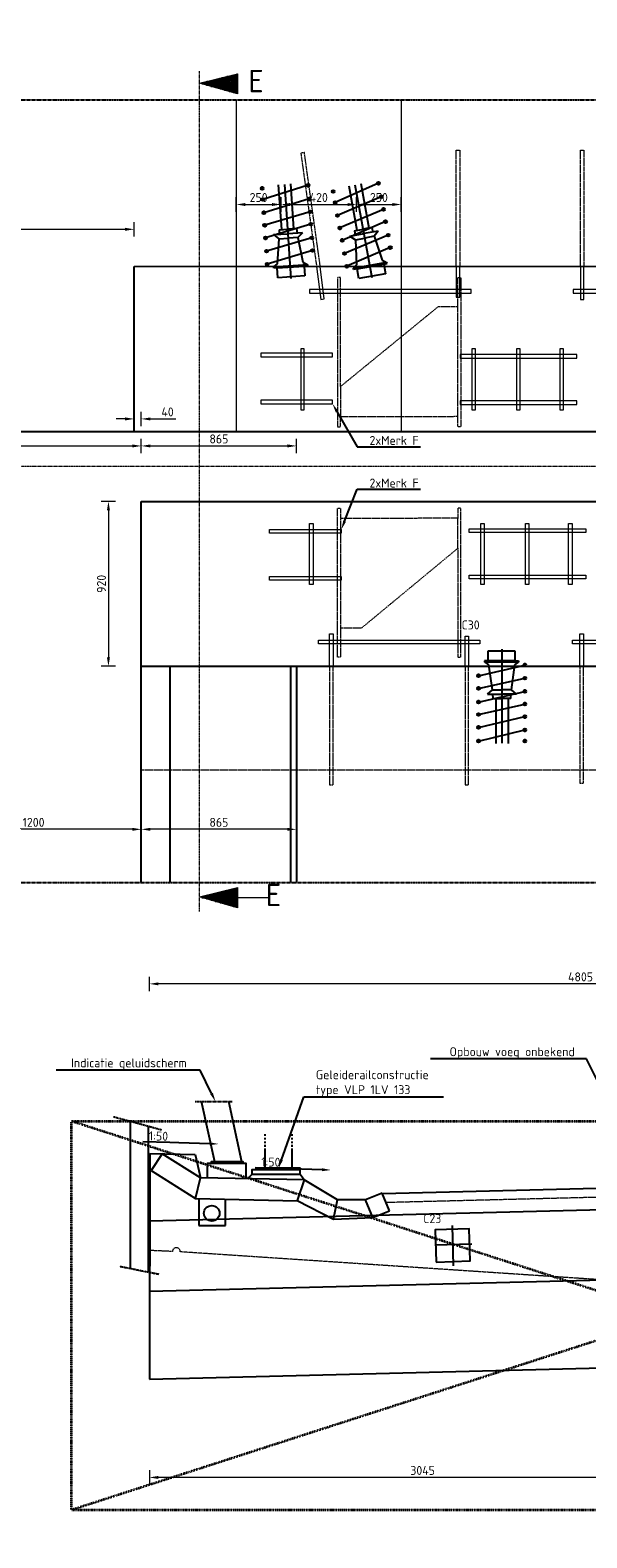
# Model space of a CAD drawing. Header units: millimetres. Extents: x -8028558 to 327273, y -63352 to 83293.
# Tile 83 of 195: x 103214 to 106316, y -12109 to -3700. Entities that reach past the tile are written whole.
import ezdxf
from ezdxf import colors
from ezdxf.entities.mleader import LeaderData, LeaderLine
from ezdxf.math import Vec2, Vec3

# ---------------------------------------------------------------- set-up
doc = ezdxf.new("R2010")
doc.units = ezdxf.units.MM
for name, pattern in [('AL-TEKENBLADGRENS', [11.5, 2.5, -1.5, 1, -1.5, 1, -1.5, 2.5]), ('NLCS-HIDDEN', [4, 2, -2]), ('XX-AFBREEK', [7, 4, -1, 1, -1]), ('ZZ-HIDDEN-SO', [4, 2, -2])]:
    doc.linetypes.add(name, pattern=pattern)
for name, color, linetype, lineweight in [('B-CO-AM-AS_KUNSTWERK_GELUIDSWERENDEVOORZIENING-GD', 10, 'Continuous', 25), ('B-CO-BC-AFBREEKLIJN-G', 7, 'XX-AFBREEK', 18), ('B-CO-BC-AFBREEKLIJN-GD', 7, 'XX-AFBREEK', 25), ('B-CO-BC-BETONVORM-AD', 252, 'Continuous', 18), ('B-CO-BC-BETONVORM-GD', 90, 'Continuous', 25), ('B-CO-BC-BETONVORM-GN', 10, 'ZZ-HIDDEN-SO', 13), ('B-CO-BC-BETONVORM_GEWAPEND-T70', 210, 'Continuous', 70), ('B-CO-BC-BETONVORM_GEWAPEND-T70-50', 210, 'Continuous', 70), ('B-CO-BC-STORTNAAD-GD', 10, 'BC-STORTNAAD', 25), ('B-CO-BC-VOORSPANNING-GD', 200, 'Continuous', 25), ('B-CO-BC-WAPENING-G', 170, 'Continuous', 18), ('B-CO-BC-WAPENING-GN', 150, 'NLCS-HIDDEN', 13), ('B-CO-BC-WAPENING_HOOFDWAPENING-G', 170, 'Continuous', 18), ('B-CO-BC-WAPENING_HOOFDWAPENING-GN', 140, 'NLCS-HIDDEN', 13), ('N-CO-BC-WAPENING_LOOPLIJN-G', 10, 'Continuous', 18), ('X-XX-AL-AFBREEKLIJN-GD', 7, 'XX-AFBREEK', 25), ('X-XX-AL-M', 7, 'Continuous', 18), ('X-XX-AL-TEKENBLADGRENS-G', 7, 'AL-TEKENBLADGRENS', 35), ('X-XX-AL-VERWIJZING-T25', 7, 'Continuous', 25)]:
    doc.layers.add(name, color=color, linetype=linetype, lineweight=lineweight)
doc.styles.add('NLCS-ISO-MM10-T25', font='NLCS-ISO.ttf', dxfattribs={"height": 25})
doc.styles.add('NLCS-ISO-MM20-T25', font='NLCS-ISO.ttf', dxfattribs={"height": 50})
doc.styles.add('NLCS-ISO-MM50-T25', font='NLCS-ISO.ttf', dxfattribs={"height": 125})
doc.linetypes.add('BC-STORTNAAD', pattern='A,15,-1,[175,NLCS.SHX,S=1,R=0,X=0,Y=0],-1', length=17)
doc.dimstyles.new('NLCS-MM20-T25-PIJL_L0_H4', dxfattribs={"dimscale": 20, "dimtxt": 2.5, "dimasz": 2.5, "dimexe": 2, "dimexo": 2, "dimgap": 0.7, "dimtad": 1, "dimdec": 0, "dimzin": 0, "dimdsep": 46, "dimtxsty": 'NLCS-ISO-MM20-T25', "dimcen": 0, "dimdle": 2, "dimclrd": 256, "dimclre": 256, "dimclrt": 256, "dimadec": 4, "dimazin": 0, "dimtfac": 1, "dimtdec": 3, "dimtofl": 0, "dimtmove": 0, "dimatfit": 3, "dimfxl": 2, "dimfxlon": 1, "dimtfillclr": 256, "dimtolj": 1, "dimtzin": 0, "dimlwd": -1, "dimlwe": -1, "dimarcsym": 0})

# ---------------------------------------------------------------- blocks, each defined once
blk = doc.blocks.new('*D803')
at = {"layer": 'X-XX-AL-M', "transparency": 16777216}
for p, q in [((101768.3, -4770.6), (101768.3, -4850.6)), ((103793.1, -4850.6), (103793.1, -4770.6)), ((101818.3, -4810.6), (103743.1, -4810.6))]:
    blk.add_line(p, q, dxfattribs=at)
for points in [[(101818.3, -4802.2), (101818.3, -4818.9), (101768.3, -4810.6)], [(103743.1, -4802.2), (103743.1, -4818.9), (103793.1, -4810.6)]]:
    blk.add_solid(points, dxfattribs=at)
at = {"layer": 'X-XX-AL-M', "transparency": 16777216, "insert": (102780.7, -4771.6), "char_height": 50, "attachment_point": 5, "style": 'NLCS-ISO-MM20-T25'}
blk.add_mtext('\\A1;2025', dxfattribs=at)
blk = doc.blocks.new('*D804')
at = {"layer": 'X-XX-AL-M', "transparency": 16777216}
for p, q in [((101768.3, -5980.9), (101768.3, -6058.8)), ((101818.3, -6018.8), (103783.1, -6018.8)), ((103833.1, -6058.8), (103833.1, -5978.8))]:
    blk.add_line(p, q, dxfattribs=at)
for points in [[(101818.3, -6010.5), (101818.3, -6027.2), (101768.3, -6018.8)], [(103783.1, -6010.5), (103783.1, -6027.2), (103833.1, -6018.8)]]:
    blk.add_solid(points, dxfattribs=at)
at = {"layer": 'X-XX-AL-M', "transparency": 16777216, "insert": (102800.7, -5979.8), "char_height": 50, "attachment_point": 5, "style": 'NLCS-ISO-MM20-T25'}
blk.add_mtext('\\A1;2065', dxfattribs=at)
blk = doc.blocks.new('*D805')
at = {"layer": 'X-XX-AL-M', "transparency": 16777216}
for p, q in [((103743.1, -5868.2), (103693.1, -5868.2)), ((103793.1, -5900.9), (103793.1, -5828.2)), ((103833.1, -5908.2), (103833.1, -5828.2)), ((103883.1, -5868.2), (104026.1, -5868.2))]:
    blk.add_line(p, q, dxfattribs=at)
for points in [[(103743.1, -5859.9), (103743.1, -5876.5), (103793.1, -5868.2)], [(103883.1, -5859.9), (103883.1, -5876.5), (103833.1, -5868.2)]]:
    blk.add_solid(points, dxfattribs=at)
at = {"layer": 'X-XX-AL-M', "transparency": 16777216, "insert": (103979.6, -5829.2), "char_height": 50, "attachment_point": 5, "style": 'NLCS-ISO-MM20-T25'}
blk.add_mtext('\\A1;40', dxfattribs=at)
blk = doc.blocks.new('*D806')
at = {"layer": 'X-XX-AL-M', "transparency": 16777216}
for p, q in [((103833.1, -6058.8), (103833.1, -5978.8)), ((103883.1, -6018.8), (104647.9, -6018.8)), ((104697.9, -6058.8), (104697.9, -5978.8))]:
    blk.add_line(p, q, dxfattribs=at)
for points in [[(103883.1, -6010.5), (103883.1, -6027.2), (103833.1, -6018.8)], [(104647.9, -6010.5), (104647.9, -6027.2), (104697.9, -6018.8)]]:
    blk.add_solid(points, dxfattribs=at)
at = {"layer": 'X-XX-AL-M', "transparency": 16777216, "insert": (104265.5, -5979.8), "char_height": 50, "attachment_point": 5, "style": 'NLCS-ISO-MM20-T25'}
blk.add_mtext('\\A1;865', dxfattribs=at)
blk = doc.blocks.new('*D807')
at = {"layer": 'X-XX-AL-M', "transparency": 16777216}
for p, q in [((103833.1, -8197.2), (103833.1, -8117.2)), ((104697.9, -8197.2), (104697.9, -8117.2)), ((104647.9, -8157.2), (103883.1, -8157.2))]:
    blk.add_line(p, q, dxfattribs=at)
for points in [[(103883.1, -8148.9), (103883.1, -8165.5), (103833.1, -8157.2)], [(104647.9, -8148.9), (104647.9, -8165.5), (104697.9, -8157.2)]]:
    blk.add_solid(points, dxfattribs=at)
at = {"layer": 'X-XX-AL-M', "transparency": 16777216, "insert": (104265.5, -8118.2), "char_height": 50, "attachment_point": 5, "style": 'NLCS-ISO-MM20-T25'}
blk.add_mtext('\\A1;865', dxfattribs=at)
blk = doc.blocks.new('*D808')
at = {"layer": 'X-XX-AL-M', "transparency": 16777216}
for p, q in [((102633, -8197.2), (102633, -8117.2)), ((103833.1, -8197.2), (103833.1, -8117.2)), ((103783.1, -8157.2), (102683, -8157.2))]:
    blk.add_line(p, q, dxfattribs=at)
for points in [[(102683, -8148.9), (102683, -8165.5), (102633, -8157.2)], [(103783.1, -8148.9), (103783.1, -8165.5), (103833.1, -8157.2)]]:
    blk.add_solid(points, dxfattribs=at)
at = {"layer": 'X-XX-AL-M', "transparency": 16777216, "insert": (103233, -8118.2), "char_height": 50, "attachment_point": 5, "style": 'NLCS-ISO-MM20-T25'}
blk.add_mtext('\\A1;1200', dxfattribs=at)
blk = doc.blocks.new('*D811')
at = {"layer": 'X-XX-AL-M', "transparency": 16777216}
for p, q in [((103690.1, -6328.2), (103610.1, -6328.2)), ((103650.1, -6378.2), (103650.1, -7197.8)), ((103690.1, -7247.8), (103610.1, -7247.8))]:
    blk.add_line(p, q, dxfattribs=at)
for points in [[(103641.7, -6378.2), (103658.4, -6378.2), (103650.1, -6328.2)], [(103641.7, -7197.8), (103658.4, -7197.8), (103650.1, -7247.8)]]:
    blk.add_solid(points, dxfattribs=at)
at = {"layer": 'X-XX-AL-M', "transparency": 16777216, "insert": (103611.1, -6788), "char_height": 50, "attachment_point": 5, "rotation": 90, "style": 'NLCS-ISO-MM20-T25'}
blk.add_mtext('\\A1;920', dxfattribs=at)
blk = doc.blocks.new('*D812')
at = {"layer": 'X-XX-AL-M', "transparency": 16777216}
for p, q in [((104362.2, -4712.3), (104362.2, -4632.3)), ((104412.2, -4672.3), (104561.9, -4672.3)), ((104611.9, -4712.3), (104611.9, -4632.3))]:
    blk.add_line(p, q, dxfattribs=at)
for points in [[(104412.2, -4664), (104412.2, -4680.7), (104362.2, -4672.3)], [(104561.9, -4664), (104561.9, -4680.7), (104611.9, -4672.3)]]:
    blk.add_solid(points, dxfattribs=at)
at = {"layer": 'X-XX-AL-M', "transparency": 16777216, "insert": (104487, -4633.3), "char_height": 50, "attachment_point": 5, "style": 'NLCS-ISO-MM20-T25'}
blk.add_mtext('\\A1;250', dxfattribs=at)
blk = doc.blocks.new('*D813')
at = {"layer": 'X-XX-AL-M', "transparency": 16777216}
for p, q in [((104611.9, -4712.3), (104611.9, -4632.3)), ((104661.9, -4672.3), (104982.3, -4672.3)), ((105032.3, -4712.3), (105032.3, -4632.3))]:
    blk.add_line(p, q, dxfattribs=at)
for points in [[(104661.9, -4664), (104661.9, -4680.7), (104611.9, -4672.3)], [(104982.3, -4664), (104982.3, -4680.7), (105032.3, -4672.3)]]:
    blk.add_solid(points, dxfattribs=at)
at = {"layer": 'X-XX-AL-M', "transparency": 16777216, "insert": (104822.1, -4633.3), "char_height": 50, "attachment_point": 5, "style": 'NLCS-ISO-MM20-T25'}
blk.add_mtext('\\A1;420', dxfattribs=at)
blk = doc.blocks.new('*D814')
at = {"layer": 'X-XX-AL-M', "transparency": 16777216}
for p, q in [((105032.3, -4712.3), (105032.3, -4632.3)), ((105082.3, -4672.3), (105232.1, -4672.3)), ((105282.1, -4712.3), (105282.1, -4632.3))]:
    blk.add_line(p, q, dxfattribs=at)
for points in [[(105082.3, -4664), (105082.3, -4680.7), (105032.3, -4672.3)], [(105232.1, -4664), (105232.1, -4680.7), (105282.1, -4672.3)]]:
    blk.add_solid(points, dxfattribs=at)
at = {"layer": 'X-XX-AL-M', "transparency": 16777216, "insert": (105157.2, -4633.3), "char_height": 50, "attachment_point": 5, "style": 'NLCS-ISO-MM20-T25'}
blk.add_mtext('\\A1;250', dxfattribs=at)
blk = doc.blocks.new('*D825')
at = {"layer": 'X-XX-AL-M', "transparency": 16777216}
for p, q in [((103878.4, -9059.1), (103878.4, -8979.1)), ((108683.1, -9059.1), (108683.1, -8979.1)), ((108633.1, -9019.1), (103928.4, -9019.1))]:
    blk.add_line(p, q, dxfattribs=at)
for points in [[(103928.4, -9010.7), (103928.4, -9027.4), (103878.4, -9019.1)], [(108633.1, -9010.7), (108633.1, -9027.4), (108683.1, -9019.1)]]:
    blk.add_solid(points, dxfattribs=at)
at = {"layer": 'X-XX-AL-M', "transparency": 16777216, "insert": (106280.8, -8980.1), "char_height": 50, "attachment_point": 5, "style": 'NLCS-ISO-MM20-T25'}
blk.add_mtext('\\A1;4805', dxfattribs=at)
blk = doc.blocks.new('*D1612')
at = {"layer": 'X-XX-AL-M', "transparency": 16777216}
for p, q in [((103878.4, -11732), (103878.4, -11812)), ((106873.4, -11772), (103928.4, -11772)), ((106923.4, -11732), (106923.4, -11812))]:
    blk.add_line(p, q, dxfattribs=at)
for points in [[(103928.4, -11763.6), (103928.4, -11780.3), (103878.4, -11772)], [(106873.4, -11763.6), (106873.4, -11780.3), (106923.4, -11772)]]:
    blk.add_solid(points, dxfattribs=at)
at = {"layer": 'X-XX-AL-M', "transparency": 16777216, "insert": (105400.9, -11733), "char_height": 50, "attachment_point": 5, "style": 'NLCS-ISO-MM20-T25'}
blk.add_mtext('\\A1;3045', dxfattribs=at)
blk = doc.blocks.new('Ankering kasten')
at = {"layer": 'B-CO-BC-WAPENING-GN'}
for points in [[(106279.8, -5018.4), (106279.8, -4369.3), (106299.8, -4369.3), (106299.8, -5018.4)], [(107029.8, -5018.4), (107029.8, -4369.3), (107049.8, -4369.3), (107049.8, -5018.4)]]:
    blk.add_lwpolyline(points, dxfattribs=at)
at = {"layer": 'B-CO-BC-WAPENING_HOOFDWAPENING-G'}
for points in [[(106279.8, -5018.4), (106279.8, -5201.5), (106299.8, -5201.5), (106299.8, -5018.4)], [(107029.8, -5018.4), (107029.8, -5189.3), (107049.8, -5189.3), (107049.8, -5018.4)]]:
    blk.add_lwpolyline(points, dxfattribs=at)
blk.add_lwpolyline([(106239.1, -5167.2), (107086.7, -5167.2), (107086.7, -5147.2), (106239.1, -5147.2)], close=True, dxfattribs=at)

msp = doc.modelspace()

# ---------------------------------------------------------------- hatches: boundary and pattern name
at = {"layer": 'N-CO-BC-WAPENING_LOOPLIJN-G', "ltscale": 500, "true_color": 0x636466}
h = msp.add_hatch(dxfattribs=at)
h.set_pattern_fill('ANGLE', color=251)
h.set_pattern_definition([(0, (-1564191.539, -169145.637), (0, 6.985), [5.08, -1.905]), (90, (-1564191.539, -169145.637), (-6.985, 4e-16), [5.08, -1.905])])
h.paths.add_polyline_path([(104370.1, -3942.4), (104158.7, -3995.3), (104158.7, -3995.6), (104370.1, -4055)])
h = msp.add_hatch(dxfattribs=at)
h.set_pattern_fill('ANGLE', color=251)
h.set_pattern_definition([(0, (-1564192.123, -173684.834), (0, 6.985), [5.08, -1.905]), (90, (-1564192.123, -173684.834), (-6.985, 4e-16), [5.08, -1.905])])
h.paths.add_polyline_path([(104369.5, -8594.2), (104369.5, -8481.6), (104158.1, -8534.5), (104158.1, -8534.8)])

# ---------------------------------------------------------------- linework, layer by layer
at = {"layer": 'B-CO-AM-AS_KUNSTWERK_GELUIDSWERENDEVOORZIENING-GD', "flags": 128}
for points in [[(104242.1, -10011.1), (104169, -9675.7)], [(104393.3, -10011.1), (104320.1, -9675.7)], [(104418.2, -10106.2), (104418.2, -10021.1), (104200, -10021.1), (104200, -10101.9)], [(104401.8, -10021.1), (104401.8, -10011.1), (104221.8, -10011.1), (104221.8, -10021.1)]]:
    msp.add_lwpolyline(points, dxfattribs=at)
at = {"layer": 'B-CO-BC-AFBREEKLIJN-G', "flags": 128}
for points in [[(104157.5, -8614.6), (104157.5, -8454.6), (104158.1, -3927.8)], [(125891, -6134.2), (100463.2, -6134.2)]]:
    msp.add_lwpolyline(points, dxfattribs=at)
at = {"layer": 'B-CO-BC-AFBREEKLIJN-GD', "flags": 128}
for points in [[(104133.1, -9675.7), (104340.9, -9675.7)], [(103946.3, -9834.7), (103677.7, -9761.5)], [(103931.6, -10639.9), (103711.9, -10595.9)]]:
    msp.add_lwpolyline(points, dxfattribs=at)
at = {"layer": 'B-CO-BC-BETONVORM-GD', "flags": 128}
for points in [[(103793.1, -5018.4), (123570, -5014.7)], [(103793.1, -5940.9), (103793.1, -5018.4)], [(124767.9, -5940.9), (101768.3, -5940.9)], [(103833.1, -6328.2), (120981.8, -6328.2)], [(103833.1, -8454.6), (103833.1, -6328.2)], [(103833.1, -7247.8), (120981.8, -7247.8)], [(103992.7, -7250.8), (103992.7, -8454.6)], [(104664.6, -7250.8), (104664.6, -8454.6)], [(104697.9, -7250.8), (104697.9, -8454.6)], [(123903.4, -9722.6), (105177.4, -10190.7)], [(124768.4, -9821), (103878.4, -10343.2)], [(104523.3, -9867.6), (104523.3, -9857.6)], [(104523.3, -9887.6), (104523.3, -9877.6)], [(104523.3, -9907.6), (104523.3, -9897.6)], [(104523.3, -9927.6), (104523.3, -9917.6)], [(104673.3, -9867.6), (104673.3, -9857.6)], [(104673.3, -9887.6), (104673.3, -9877.6)], [(104673.3, -9907.6), (104673.3, -9897.6)], [(104673.3, -9927.6), (104673.3, -9917.6)], [(103880.3, -9966.1), (103878.4, -11223.2)], [(104523.3, -10047.1), (104523.3, -9937.6)], [(104673.3, -10047.1), (104673.3, -9937.6)], [(104448.3, -10082.1), (104424.1, -10106.4)], [(104718.3, -10082.1), (104718.3, -10057.1), (104448.3, -10057.1), (104448.3, -10082.1)], [(104718.3, -10082.1), (104448.3, -10082.1)], [(104718.3, -10057.1), (104718.3, -10047.1), (104478.3, -10047.1), (104478.3, -10057.1)], [(104740.5, -10112.7), (104718.2, -10081.9)], [(103878.4, -11223.2), (106923.4, -11147.1)]]:
    msp.add_lwpolyline(points, dxfattribs=at)
at = {"layer": 'B-CO-BC-BETONVORM-GD', "ltscale": 500, "flags": 128}
for points in [[(103770.9, -9786.9), (103770.9, -10607.3)], [(103870.9, -9814.1), (103870.9, -10627.7)], [(103880.3, -9966.1), (104133, -9971.1)], [(103949.6, -9967.4), (103887.3, -10060.9)], [(104163, -10101.1), (103949.6, -9967.4)], [(104133, -9971.1), (104163, -10101.1)], [(103887.3, -10060.9), (104135.4, -10216.8)], [(104135.4, -10216.8), (104163, -10101.1)], [(104740.5, -10112.7), (104163, -10101.1)], [(104740.5, -10112.7), (104702.3, -10228.1)], [(104927, -10223.1), (104740.5, -10112.7)], [(104135.4, -10216.8), (104703, -10228.5)], [(104153.1, -10217.1), (104153.1, -10367.1)], [(104303.1, -10367.1), (104303.1, -10220.2)], [(104702.3, -10228.1), (104903.7, -10331.7)], [(104903.7, -10331.7), (104927, -10223.1)], [(105082.6, -10223.1), (104927, -10223.1)], [(105175.3, -10185.6), (105082.6, -10223.1)], [(105122.8, -10322.2), (105082.6, -10223.1)], [(105215.5, -10284.6), (105175.3, -10185.6)], [(104903.7, -10331.7), (105122.8, -10322.2)], [(105122.8, -10322.2), (105215.5, -10284.6)], [(104153.1, -10367.1), (104303.1, -10367.1)]]:
    msp.add_lwpolyline(points, dxfattribs=at)
at = {"layer": 'B-CO-BC-BETONVORM-GD', "ltscale": 500}
msp.add_circle((104225.9, -10298.8), 43.4, dxfattribs=at)
at = {"layer": 'B-CO-BC-BETONVORM-GN'}
for p, q in [((104006.4, -10511.6), (103878.4, -10506)), ((106823.4, -10698.4), (104050.4, -10513.6))]:
    msp.add_line(p, q, dxfattribs=at)
at = {"layer": 'B-CO-BC-BETONVORM-GN', "flags": 128}
for points in [[(103828.1, -7826.2), (106865, -7826.2)], [(123913.1, -9771.1), (105197, -10239)]]:
    msp.add_lwpolyline(points, dxfattribs=at)
at = {"layer": 'B-CO-BC-BETONVORM-GN'}
msp.add_arc((104028.4, -10512.6), 22, 357.47717, 177.47717, dxfattribs=at)
at = {"layer": 'B-CO-BC-STORTNAAD-GD', "flags": 128}
msp.add_lwpolyline([(124768.4, -10212.9), (103878.4, -10735.2)], dxfattribs=at)
at = {"layer": 'B-CO-BC-VOORSPANNING-GD', "ltscale": 500, "flags": 128}
for points in [[(104498.9, -4582.9), (104514.8, -4581.8)], [(104506.9, -4582.3), (104498.9, -4582.9)], [(104506.3, -4574.3), (104507.4, -4590.3)], [(104755.6, -4565.7), (104771.6, -4564.6)], [(104763.6, -4565.1), (104755.6, -4565.7)], [(104763.1, -4557.2), (104764.1, -4573.1)], [(104894.7, -4601.3), (104910.4, -4598.4)], [(104902.6, -4599.8), (104894.7, -4601.3)], [(104901.1, -4592), (104904, -4607.7)], [(105147.9, -4555.3), (105163.6, -4552.4)], [(105155.7, -4553.8), (105147.9, -4555.3)], [(105154.3, -4546), (105157.2, -4561.7)], [(105167.9, -4621), (105170.8, -4636.8)], [(104503.1, -4645.1), (104519, -4644)], [(104511, -4644.6), (104503.1, -4645.1)], [(104510.5, -4636.6), (104511.6, -4652.5)], [(104760.7, -4641.8), (104776.7, -4640.7)], [(104768.7, -4641.3), (104760.7, -4641.8)], [(104768.2, -4633.3), (104769.2, -4649.2)], [(104773, -4704.9), (104774, -4720.9)], [(104905.8, -4662.6), (104921.6, -4659.8)], [(104913.7, -4661.2), (104905.8, -4662.6)], [(104912.3, -4653.3), (104915.1, -4669.1)], [(105161.5, -4630.3), (105177.2, -4627.5)], [(105169.4, -4628.9), (105161.5, -4630.3)], [(105174.3, -4701), (105190.1, -4698.1)], [(105182.2, -4699.5), (105174.3, -4701)], [(105180.8, -4691.7), (105183.6, -4707.4)], [(104508, -4718.9), (104524, -4717.9)], [(104516, -4718.4), (104508, -4718.9)], [(104512.7, -4788.9), (104528.6, -4787.8)], [(104520.7, -4788.4), (104512.7, -4788.9)], [(104515.4, -4710.4), (104516.5, -4726.4)], [(104520.1, -4780.4), (104521.2, -4796.4)], [(104765.5, -4713.4), (104781.5, -4712.4)], [(104773.5, -4712.9), (104765.5, -4713.4)], [(104770.2, -4782.8), (104786.1, -4781.8)], [(104778.1, -4782.3), (104770.2, -4782.8)], [(104777.6, -4774.3), (104778.7, -4790.3)], [(104919.1, -4735.5), (104934.8, -4732.6)], [(104926.9, -4734), (104919.1, -4735.5)], [(104925.5, -4726.2), (104928.4, -4741.9)], [(105186.8, -4769.4), (105202.5, -4766.6)], [(105194.6, -4768), (105186.8, -4769.4)], [(105193.2, -4760.1), (105196.1, -4775.9)], [(104517.4, -4859.4), (104533.4, -4858.4)], [(104525.4, -4858.9), (104517.4, -4859.4)], [(104524.8, -4850.9), (104525.9, -4866.9)], [(104775.3, -4858.9), (104791.2, -4857.8)], [(104783.2, -4858.4), (104775.3, -4858.9)], [(104782.7, -4850.4), (104783.8, -4866.3)], [(104931.6, -4804.4), (104947.3, -4801.6)], [(104939.5, -4803), (104931.6, -4804.4)], [(104938, -4795.1), (104940.9, -4810.9)], [(104944.2, -4874), (104960, -4871.1)], [(104952.1, -4872.5), (104944.2, -4874)], [(104950.7, -4864.7), (104953.5, -4880.4)], [(105200.4, -4844.4), (105216.1, -4841.6)], [(105208.3, -4843), (105200.4, -4844.4)], [(105206.8, -4835.1), (105209.7, -4850.9)], [(104522.3, -4933.3), (104538.3, -4932.2)], [(104530.3, -4932.7), (104522.3, -4933.3)], [(104529.8, -4924.8), (104530.9, -4940.7)], [(104780, -4929.4), (104795.9, -4928.3)], [(104788, -4928.9), (104780, -4929.4)], [(104787.4, -4920.9), (104788.5, -4936.9)], [(104957.5, -4946.8), (104973.2, -4943.9)], [(104965.3, -4945.4), (104957.5, -4946.8)], [(104963.9, -4937.5), (104966.8, -4953.2)], [(105213, -4914), (105228.8, -4911.1)], [(105220.9, -4912.5), (105213, -4914)], [(105219.5, -4904.7), (105222.3, -4920.4)], [(104527.2, -5006), (104543.2, -5004.9)], [(104535.2, -5005.5), (104527.2, -5006)], [(104534.7, -4997.5), (104535.7, -5013.5)], [(104571.2, -5027.4), (104570.7, -5019.5)], [(104591.2, -5026.1), (104571.2, -5027.4)], [(104591.2, -5026.1), (104740.8, -5016.1)], [(104594.9, -5081), (104591.2, -5026.1)], [(104740.8, -5016.1), (104760.8, -5014.7)], [(104740.8, -5016.1), (104744.5, -5071)], [(104760.8, -5014.7), (104760.3, -5006.8)], [(104970.5, -5018.5), (104986.2, -5015.7)], [(104978.4, -5017.1), (104970.5, -5018.5)], [(104976.9, -5009.2), (104979.8, -5025)], [(105016.6, -5034.9), (105015.2, -5027)], [(105036.3, -5031.3), (105016.6, -5034.9)], [(105036.3, -5031.3), (105183.9, -5004.5)], [(105046.1, -5085.4), (105036.3, -5031.3)], [(105183.9, -5004.5), (105203.6, -5000.9)], [(105183.9, -5004.5), (105193.7, -5058.6)], [(105203.6, -5000.9), (105202.1, -4993)], [(104744.5, -5071), (104594.9, -5081)], [(105193.7, -5058.6), (105046.1, -5085.4)], [(105765.3, -7216.7), (105745.3, -7216.7)], [(105745.3, -7216.7), (105745.3, -7224.7)], [(105765.3, -7216.7), (105765.3, -7161.7)], [(105765.3, -7161.7), (105915.3, -7161.7)], [(105915.3, -7216.7), (105765.3, -7216.7)], [(105915.3, -7161.7), (105915.3, -7216.7)], [(105915.3, -7216.7), (105935.3, -7216.7)], [(105935.3, -7216.7), (105935.3, -7224.7)], [(105720.5, -7300.6), (105704.5, -7300.6)], [(105712.5, -7308.6), (105712.5, -7292.6)], [(105712.5, -7300.6), (105720.5, -7300.6)], [(105977.8, -7241), (105961.8, -7241)], [(105977.8, -7313.9), (105961.8, -7313.9)], [(105969.8, -7249), (105969.8, -7233)], [(105969.8, -7241), (105977.8, -7241)], [(105969.8, -7321.9), (105969.8, -7305.9)], [(105969.8, -7313.9), (105977.8, -7313.9)], [(105720.5, -7371.3), (105704.5, -7371.3)], [(105712.5, -7379.3), (105712.5, -7363.3)], [(105712.5, -7371.3), (105720.5, -7371.3)], [(105977.8, -7387.9), (105961.8, -7387.9)], [(105969.8, -7395.9), (105969.8, -7379.9)], [(105969.8, -7387.9), (105977.8, -7387.9)], [(105720.5, -7447.5), (105704.5, -7447.5)], [(105712.5, -7455.5), (105712.5, -7439.5)], [(105712.5, -7447.5), (105720.5, -7447.5)], [(105977.8, -7458.6), (105961.8, -7458.6)], [(105969.8, -7466.6), (105969.8, -7450.6)], [(105969.8, -7458.6), (105977.8, -7458.6)], [(105720.5, -7517), (105704.5, -7517)], [(105712.5, -7525), (105712.5, -7509)], [(105712.5, -7517), (105720.5, -7517)], [(105977.8, -7528.7), (105961.8, -7528.7)], [(105969.8, -7536.7), (105969.8, -7520.7)], [(105969.8, -7528.7), (105977.8, -7528.7)], [(105720.5, -7588.8), (105704.5, -7588.8)], [(105712.5, -7596.8), (105712.5, -7580.8)], [(105712.5, -7588.8), (105720.5, -7588.8)], [(105977.8, -7602.7), (105961.8, -7602.7)], [(105969.8, -7610.7), (105969.8, -7594.7)], [(105969.8, -7602.7), (105977.8, -7602.7)], [(105720.5, -7665.1), (105704.5, -7665.1)], [(105712.5, -7673.1), (105712.5, -7657.1)], [(105712.5, -7665.1), (105720.5, -7665.1)], [(105977.8, -7665.1), (105961.8, -7665.1)], [(105969.8, -7673.1), (105969.8, -7657.1)], [(105969.8, -7665.1), (105977.8, -7665.1)]]:
    msp.add_lwpolyline(points, dxfattribs=at)
at = {"layer": 'B-CO-BC-VOORSPANNING-GD', "ltscale": 5, "flags": 128}
for points in [[(104763.6, -4565.1), (104511, -4644.6)], [(104615.5, -4812.6), (104598, -4562.1)], [(104667.9, -5085.4), (104632.8, -4561.5)], [(104683.5, -4808), (104667.4, -4557.5)], [(105155.7, -4553.8), (104913.7, -4661.2)], [(105036.4, -4816.4), (104990.8, -4569.5)], [(105119.2, -5081.6), (105025.4, -4564.9)], [(105103.5, -4804.2), (105059.3, -4557)], [(104768.7, -4641.3), (104516, -4718.4)], [(105169.4, -4628.9), (104926.9, -4734)], [(105182.2, -4699.5), (104939.5, -4803)], [(104773.5, -4712.9), (104520.7, -4788.4)], [(104778.1, -4782.3), (104525.4, -4858.9)], [(105194.6, -4768), (104952.1, -4872.5)], [(104783.2, -4858.4), (104530.3, -4932.7)], [(104570.8, -4840.4), (104600.4, -4863.4)], [(104600.4, -4863.4), (104590.2, -5003.8)], [(104600.8, -4813.4), (104601.1, -4838.7)], [(104698.2, -4806.9), (104701.2, -4832)], [(104731.5, -4829.6), (104705.3, -4856.4)], [(104705.3, -4856.4), (104734, -4994.2)], [(105208.3, -4843), (104965.3, -4945.4)], [(104995.1, -4849.1), (105027.1, -4868.6)], [(105021.9, -4818.9), (105025.1, -4844)], [(105027.1, -4868.6), (105032.9, -5009.3)], [(105117.9, -4801.4), (105123.8, -4826)], [(105153.6, -4820.3), (105130.6, -4849.8)], [(105130.6, -4849.8), (105174.6, -4983.5)], [(104788, -4928.9), (104535.2, -5005.5)], [(105220.9, -4912.5), (104978.4, -5017.1)], [(104590.2, -5003.8), (104570.7, -5019.5)], [(104570.7, -5019.5), (104760.3, -5006.8)], [(104734, -4994.2), (104755.4, -5007.1)], [(105015.2, -5027), (105202.1, -4993)], [(105032.9, -5009.3), (105015.2, -5027)], [(105174.6, -4983.5), (105197.4, -4993.9)], [(105935.3, -7224.7), (105745.3, -7224.7)], [(105770.7, -7239), (105750.2, -7224.7)], [(105842.8, -7152.4), (105842.8, -7677.5)], [(105914.8, -7239), (105935.3, -7224.7)], [(105712.5, -7300.6), (105969.8, -7241)], [(105712.5, -7371.3), (105969.8, -7313.9)], [(105790.2, -7378.4), (105770.7, -7239)], [(105895.3, -7378.4), (105914.8, -7239)], [(105712.5, -7447.5), (105969.8, -7387.9)], [(105762.2, -7403.4), (105790.2, -7378.4)], [(105923.3, -7403.4), (105895.3, -7378.4)], [(105712.5, -7517), (105969.8, -7458.6)], [(105793.9, -7428.3), (105792.6, -7403)], [(105808.7, -7428.1), (105808, -7679.2)], [(105876.9, -7428.1), (105877.6, -7679.2)], [(105891.6, -7428.3), (105892.9, -7403)], [(105712.5, -7588.8), (105969.8, -7528.7)], [(105712.5, -7665.1), (105969.8, -7602.7)]]:
    msp.add_lwpolyline(points, dxfattribs=at)
at = {"layer": 'B-CO-BC-VOORSPANNING-GD', "flags": 128}
for points in [[(104570.8, -4840.4), (104651.1, -4835)], [(104600.4, -4863.4), (104652.8, -4859.9)], [(104600.8, -4813.4), (104649.5, -4810.1)], [(104698.2, -4806.9), (104649.5, -4810.1)], [(104731.5, -4829.6), (104651.1, -4835)], [(104705.3, -4856.4), (104652.8, -4859.9)], [(104995.1, -4849.1), (105074.4, -4834.7)], [(105021.9, -4818.9), (105069.9, -4810.1)], [(105027.1, -4868.6), (105078.8, -4859.2)], [(105117.9, -4801.4), (105069.9, -4810.1)], [(105153.6, -4820.3), (105074.4, -4834.7)], [(105130.6, -4849.8), (105078.8, -4859.2)], [(105790.2, -7378.4), (105842.8, -7378.4)], [(105895.3, -7378.4), (105842.8, -7378.4)], [(105762.2, -7403.4), (105842.8, -7403.4)], [(105793.9, -7428.3), (105842.8, -7428.3)], [(105923.3, -7403.4), (105842.8, -7403.4)], [(105891.6, -7428.3), (105842.8, -7428.3)], [(105565.4, -10367.6), (105571.4, -10591.9)], [(105469.3, -10475), (105675.2, -10469.4)]]:
    msp.add_lwpolyline(points, dxfattribs=at)
at = {"layer": 'B-CO-BC-VOORSPANNING-GD'}
msp.add_lwpolyline([(105476, -10570.4), (105665.9, -10564.2), (105660.9, -10384.5), (105471, -10390.7)], close=True, dxfattribs=at)
at = {"layer": 'B-CO-BC-VOORSPANNING-GD', "ltscale": 500}
for centre in [(104506.9, -4582.3), (104763.6, -4565.1), (104902.6, -4599.8), (105155.7, -4553.8), (105169.4, -4628.9), (104511, -4644.6), (104768.7, -4641.3), (104773.5, -4712.9), (104913.7, -4661.2), (105182.2, -4699.5), (104516, -4718.4), (104520.7, -4788.4), (104778.1, -4782.3), (104926.9, -4734), (105194.6, -4768), (104525.4, -4858.9), (104783.2, -4858.4), (104939.5, -4803), (104952.1, -4872.5), (105208.3, -4843), (104530.3, -4932.7), (104788, -4928.9), (104965.3, -4945.4), (105220.9, -4912.5), (104535.2, -5005.5), (104978.4, -5017.1), (105712.5, -7300.6), (105969.8, -7241), (105969.8, -7313.9), (105712.5, -7371.3), (105969.8, -7387.9), (105712.5, -7447.5), (105969.8, -7458.6), (105712.5, -7517), (105969.8, -7528.7), (105712.5, -7588.8), (105969.8, -7602.7), (105712.5, -7665.1), (105969.8, -7665.1)]:
    msp.add_circle(centre, 8, dxfattribs=at)
at = {"layer": 'B-CO-BC-WAPENING-G', "flags": 128}
msp.add_lwpolyline([(104369.5, -8537.9), (104537.9, -8537.9)], dxfattribs=at)
at = {"layer": 'B-CO-BC-WAPENING-GN'}
for points in [[(105588.1, -5018.4), (105588.1, -4369.3), (105608.1, -4369.3), (105608.1, -5018.4)], [(104830.5, -5018.4), (104741.9, -4382.4), (104722.2, -4385.7), (104810.1, -5018.4)], [(104882.1, -7247.8), (104882.1, -7909.8), (104902.1, -7909.8), (104902.1, -7247.8)], [(105637.1, -7247.8), (105637.1, -7909.8), (105657.1, -7909.8), (105657.1, -7247.8)]]:
    msp.add_lwpolyline(points, dxfattribs=at)
at = {"layer": 'B-CO-BC-WAPENING_HOOFDWAPENING-G'}
for points in [[(104810.1, -5018.4), (104833.3, -5201.4), (104853.1, -5198.9), (104830.5, -5018.4)], [(105588.1, -5018.4), (105588.1, -5189.3), (105608.1, -5189.3), (105608.1, -5018.4)], [(104771.1, -5167.2), (105671.1, -5167.2), (105671.1, -5147.2), (104771.1, -5147.2)], [(104498.7, -5522.1), (104898.7, -5522.1), (104898.7, -5502.1), (104498.7, -5502.1)], [(104721.4, -5817.3), (104741.4, -5817.3), (104741.4, -5477.3), (104721.4, -5477.3)], [(105610.9, -5529), (106260.9, -5529), (106260.9, -5509), (105610.9, -5509)], [(105675.7, -5817.3), (105695.7, -5817.3), (105695.7, -5477.3), (105675.7, -5477.3)], [(105924.4, -5817.3), (105944.4, -5817.3), (105944.4, -5477.3), (105924.4, -5477.3)], [(106165.6, -5817.3), (106185.6, -5817.3), (106185.6, -5477.3), (106165.6, -5477.3)], [(104498.7, -5783.8), (104898.7, -5783.8), (104898.7, -5763.8), (104498.7, -5763.8)], [(105610.9, -5787.1), (106260.9, -5787.1), (106260.9, -5767.1), (105610.9, -5767.1)], [(104770.4, -6451.8), (104790.4, -6451.8), (104790.4, -6791.8), (104770.4, -6791.8)], [(105724.7, -6451.8), (105744.7, -6451.8), (105744.7, -6791.8), (105724.7, -6791.8)], [(105973.4, -6451.8), (105993.4, -6451.8), (105993.4, -6791.8), (105973.4, -6791.8)], [(106214.6, -6451.8), (106234.6, -6451.8), (106234.6, -6791.8), (106214.6, -6791.8)], [(104547.7, -6485.3), (104947.7, -6485.3), (104947.7, -6505.3), (104547.7, -6505.3)], [(105659.9, -6482), (106309.9, -6482), (106309.9, -6502), (105659.9, -6502)], [(104547.7, -6747), (104947.7, -6747), (104947.7, -6767), (104547.7, -6767)], [(105659.9, -6740.1), (106309.9, -6740.1), (106309.9, -6760.1), (105659.9, -6760.1)], [(104820.1, -7101.9), (105720.1, -7101.9), (105720.1, -7121.9), (104820.1, -7121.9)]]:
    msp.add_lwpolyline(points, close=True, dxfattribs=at)
for points in [[(104882.1, -7247.8), (104882.1, -7067.7), (104902.1, -7067.7), (104902.1, -7247.8)], [(105637.1, -7247.8), (105637.1, -7079.8), (105657.1, -7079.8), (105657.1, -7247.8)]]:
    msp.add_lwpolyline(points, dxfattribs=at)
at = {"layer": 'B-CO-BC-WAPENING_HOOFDWAPENING-GN', "flags": 128}
for points in [[(104943, -5688.1), (104943, -5080), (104927, -5080), (104927, -5911.5), (104943, -5911.5), (104943, -5855.6)], [(105597.1, -5243.6), (105597.1, -5080), (105613.1, -5080), (105613.1, -5911.5), (105597.1, -5911.5), (105597.1, -5853.7)], [(104943.1, -7033.9), (104943.1, -7197.6), (104927.1, -7197.6), (104927.1, -6366.1), (104943.1, -6366.1), (104943.1, -6423.9)], [(105597.1, -6589.5), (105597.1, -7197.6), (105613.1, -7197.6), (105613.1, -6366.1), (105597.1, -6366.1), (105597.1, -6423.9)]]:
    msp.add_lwpolyline(points, dxfattribs=at)
for points in [[(104943, -5855.6), (105597.1, -5853.7), (105597.1, -5243.6), (105486.1, -5243.6), (104943, -5688)], [(105597.1, -6422), (104943.1, -6423.9), (104943.1, -7033.9), (105061, -7033.9), (105597.1, -6589.5)]]:
    msp.add_lwpolyline(points, close=True, dxfattribs=at)
at = {"layer": 'N-CO-BC-WAPENING_LOOPLIJN-G', "ltscale": 500, "flags": 128}
for points in [[(104157.5, -3996.4), (104369.5, -3943.4)], [(104369.5, -3943.4), (104369.5, -4055.9)], [(104369.5, -4055.9), (104157.5, -3996.4)], [(104157.5, -8534.6), (104369.5, -8481.6)], [(104369.5, -8481.6), (104369.5, -8594.2)], [(104369.5, -8594.2), (104157.5, -8534.6)]]:
    msp.add_lwpolyline(points, dxfattribs=at)
at = {"layer": 'N-CO-BC-WAPENING_LOOPLIJN-G', "ltscale": 200, "flags": 128}
for points in [[(104362.2, -4088.5), (104362.2, -5940.9)], [(105282.1, -4088.5), (105282.1, -5940.9)]]:
    msp.add_lwpolyline(points, dxfattribs=at)
at = {"layer": 'X-XX-AL-AFBREEKLIJN-GD', "flags": 128}
for points in [[(101227.7, -4088.5), (125171.5, -4088.5)], [(101297.7, -8454.6), (124977.4, -8454.6)]]:
    msp.add_lwpolyline(points, dxfattribs=at)
at = {"layer": 'X-XX-AL-TEKENBLADGRENS-G', "flags": 128}
msp.add_lwpolyline([(110158.4, -9785.5), (103444.7, -11953.5), (110158.4, -11953.5), (103444.7, -9785.5)], close=True, dxfattribs=at)
msp.add_lwpolyline([(103444.7, -11953.5), (103444.7, -9785.5)], dxfattribs=at)

# ---------------------------------------------------------------- block references
at = {"layer": 'B-CO-BC-BETONVORM-AD'}
msp.add_blockref('Ankering kasten', (0, 0), dxfattribs=at)
at = {"layer": 'B-CO-BC-BETONVORM-AD', "xscale": -1, "rotation": 180}
msp.add_blockref('Ankering kasten', (-2.4, -12269.1), dxfattribs=at)

# ---------------------------------------------------------------- texts
at = {"layer": 'B-CO-BC-BETONVORM_GEWAPEND-T70', "ltscale": 500, "char_height": 50, "attachment_point": 3, "style": 'NLCS-ISO-MM20-T25'}
for s, width, insert in [('C30', 97.558, (105718.7, -6992.1)), ('C23', 332.893, (105504.8, -10303.6))]:
    msp.add_mtext_dynamic_manual_height_columns(s, width=width, gutter_width=35, heights=[0], dxfattribs=dict(at, insert=insert))
at = {"layer": 'B-CO-BC-BETONVORM_GEWAPEND-T70-50', "ltscale": 500, "char_height": 125, "attachment_point": 3, "style": 'NLCS-ISO-MM50-T25'}
for insert in [(104515.2, -3921.7), (104612.7, -8460.9)]:
    msp.add_mtext_dynamic_manual_height_columns('E', width=332.893, gutter_width=35, heights=[0], dxfattribs=dict(at, insert=insert))

# ---------------------------------------------------------------- dimensions: what is measured, and where the dimension line sits
at = {"layer": 'X-XX-AL-M'}
for base, p1, p2, picture, middle in [((103793.1, -4810.6), (101768.3, -4088.5), (103793.1, -5018.4), '*D803', (102780.7, -4771.6)), ((104611.9, -4672.3), (104362.2, -5018.4), (104611.9, -5018.4), '*D812', (104487, -4633.3)), ((105032.3, -4672.3), (104611.9, -5018.4), (105032.3, -5018.4), '*D813', (104822.1, -4633.3)), ((105282.1, -4672.3), (105032.3, -5018.4), (105282.1, -5018.4), '*D814', (105157.2, -4633.3)), ((103833.1, -5868.2), (103793.1, -5940.9), (103833.1, -6328.2), '*D805', (103979.6, -5829.2)), ((103833.1, -6018.8), (101768.3, -5940.9), (103833.1, -6328.2), '*D804', (102800.7, -5979.8)), ((104697.9, -6018.8), (103833.1, -7247.8), (104697.9, -7250.8), '*D806', (104265.5, -5979.8)), ((102633, -8157.2), (103833.1, -8454.6), (102633, -8454.6), '*D808', (103233, -8118.2)), ((103833.1, -8157.2), (104697.9, -8454.6), (103833.1, -8454.6), '*D807', (104265.5, -8118.2)), ((103878.4, -9019.1), (108683.1, -10071.6), (103878.4, -10272), '*D825', (106280.8, -8980.1)), ((103878.4, -11772), (106923.4, -11672.4), (103878.4, -10506), '*D1612', (105400.9, -11733))]:
    dim = msp.add_linear_dim(base=base, p1=p1, p2=p2, dimstyle='NLCS-MM20-T25-PIJL_L0_H4', dxfattribs=at)
    dim.commit()
    dim.dimension.update_dxf_attribs({"geometry": picture, "text_midpoint": middle})
dim = msp.add_linear_dim(base=(103650.1, -7247.8), p1=(103833.1, -6328.2), p2=(103833.1, -7247.8), angle=90, dimstyle='NLCS-MM20-T25-PIJL_L0_H4', dxfattribs=at)
dim.commit()
dim.dimension.update_dxf_attribs({"geometry": '*D811', "text_midpoint": (103611.1, -6788)})

# ---------------------------------------------------------------- leaders
at = {"layer": 'X-XX-AL-VERWIJZING-T25'}
ml = msp.add_multileader_mtext('Standard', dxfattribs=at)
ml.set_content('Merk B', color=256, style='NLCS-ISO-MM10-T25')
ml.set_leader_properties(color=256, linetype='ByLayer', lineweight=-1)
ml.build(insert=Vec2(0, 0))
ml.multileader.update_dxf_attribs({"text_left_attachment_type": 5, "text_right_attachment_type": 5, "dogleg_length": 25, "arrow_head_size": 25})
ctx = ml.context
ctx.base_point, ctx.char_height, ctx.arrow_head_size, ctx.landing_gap_size, ctx.plane_origin = Vec3(137517.8, -36029.7), 25, 25, 9, Vec3(137783.2, -36013.1)
ctx.left_attachment, ctx.right_attachment = 5, 5
notes = []
notes.append((ctx, [(0, (0, 0, 0), (0, 0), (1, 0), 1, [])]))
ctx.mtext.insert, ctx.mtext.flow_direction = Vec3(137526.8, -35999.7), 5
ml = msp.add_multileader_mtext('Standard', dxfattribs=at)
ml.set_content('2xMerk F', color=256, style='NLCS-ISO-MM20-T25')
ml.set_leader_properties(color=256, linetype='ByLayer', lineweight=-1)
ml.build(insert=Vec2(0, 0))
ml.multileader.update_dxf_attribs({"text_left_attachment_type": 5, "text_right_attachment_type": 5, "dogleg_length": 50, "arrow_head_size": 50})
ctx = ml.context
ctx.base_point, ctx.char_height, ctx.arrow_head_size, ctx.landing_gap_size, ctx.plane_origin = Vec3(105086.9, -6023.2), 50, 50, 18, Vec3(104898.7, -5783.8)
ctx.left_attachment, ctx.right_attachment = 5, 5
notes.append((ctx, [(0, (1, 1, 0), (105036.9, -6023.2), (1, 0), 50, [(0, [(104898.7, -5783.8)], 0, [])])]))
ctx.mtext.insert, ctx.mtext.flow_direction = Vec3(105104.9, -5963.2), 5
ml = msp.add_multileader_mtext('Standard', dxfattribs=at)
ml.set_content('2xMerk F', color=256, style='NLCS-ISO-MM20-T25')
ml.set_leader_properties(color=256, linetype='ByLayer', lineweight=-1)
ml.build(insert=Vec2(0, 0))
ml.multileader.update_dxf_attribs({"text_left_attachment_type": 5, "text_right_attachment_type": 5, "dogleg_length": 50, "arrow_head_size": 50})
ctx = ml.context
ctx.base_point, ctx.char_height, ctx.arrow_head_size, ctx.landing_gap_size, ctx.plane_origin = Vec3(105086.9, -6260.9), 50, 50, 18, Vec3(104898.7, -6385.7)
ctx.left_attachment, ctx.right_attachment = 5, 5
notes.append((ctx, [(0, (1, 1, 0), (105036.9, -6260.9), (1, 0), 50, [(0, [(104947.7, -6485.3)], 0, [])])]))
ctx.mtext.insert, ctx.mtext.flow_direction = Vec3(105104.9, -6200.9), 5
ml = msp.add_multileader_mtext('Standard', dxfattribs=at)
ml.set_content('Opbouw voeg onbekend ', color=256, style='NLCS-ISO-MM20-T25')
ml.set_leader_properties(color=256, linetype='ByLayer', lineweight=-1)
ml.build(insert=Vec2(0, 0))
ml.multileader.update_dxf_attribs({"text_left_attachment_type": 5, "text_right_attachment_type": 5, "dogleg_length": 50, "arrow_head_size": 50})
ctx = ml.context
ctx.base_point, ctx.char_height, ctx.arrow_head_size, ctx.landing_gap_size, ctx.plane_origin = Vec3(105533, -9437.4), 50, 50, 18, Vec3(106949.6, -10445.8)
ctx.left_attachment, ctx.right_attachment = 5, 5
notes.append((ctx, [(1, (1, 1, 0), (106314, -9437.4), (-1, 0), 50, [(0, [(106815.3, -10445.8)], 0, [])])]))
ctx.mtext.insert, ctx.mtext.flow_direction = Vec3(105551, -9372.4), 5
ml = msp.add_multileader_mtext('Standard', dxfattribs=at)
ml.set_content('Indicatie geluidscherm', color=256, style='NLCS-ISO-MM20-T25')
ml.set_leader_properties(color=256, linetype='ByLayer', lineweight=-1)
ml.build(insert=Vec2(0, 0))
ml.multileader.update_dxf_attribs({"text_left_attachment_type": 5, "text_right_attachment_type": 5, "dogleg_length": 50, "arrow_head_size": 50})
ctx = ml.context
ctx.base_point, ctx.char_height, ctx.arrow_head_size, ctx.landing_gap_size, ctx.plane_origin = Vec3(103424.4, -9499.9), 50, 50, 18, Vec3(104246.9, -9675.7)
ctx.left_attachment, ctx.right_attachment = 5, 5
notes.append((ctx, [(0, (1, 1, 0), (104160.4, -9499.9), (-1, 0), 50, [(0, [(104246.9, -9675.7)], 0, [])])]))
ctx.mtext.insert, ctx.mtext.flow_direction = Vec3(103442.4, -9434.9), 5
ml = msp.add_multileader_mtext('Standard', dxfattribs=at)
ml.set_content('Geleiderailconstructie\\Ptype VLP 1LV 133 ', color=256, style='NLCS-ISO-MM20-T25')
ml.set_leader_properties(color=256, linetype='ByLayer', lineweight=-1)
ml.build(insert=Vec2(0, 0))
ml.multileader.update_dxf_attribs({"text_left_attachment_type": 5, "text_right_attachment_type": 5, "dogleg_length": 50, "arrow_head_size": 50})
ctx = ml.context
ctx.base_point, ctx.char_height, ctx.arrow_head_size, ctx.landing_gap_size, ctx.plane_origin = Vec3(104788.1, -9649.3), 50, 50, 18, Vec3(104598.3, -10047.1)
ctx.left_attachment, ctx.right_attachment = 5, 5
notes.append((ctx, [(1, (1, 1, 0), (104738.1, -9649.3), (1, 0), 50, [(0, [(104598.3, -10047.1)], 0, [])])]))
ctx.mtext.insert, ctx.mtext.flow_direction = Vec3(104806.1, -9500.9), 5
ml = msp.add_multileader_mtext('Standard', dxfattribs=at)
ml.set_content('1:50', color=256, style='NLCS-ISO-MM20-T25')
ml.set_leader_properties(color=256, linetype='ByLayer', lineweight=-1)
ml.build(insert=Vec2(0, 0))
ml.multileader.update_dxf_attribs({"text_left_attachment_type": 5, "text_right_attachment_type": 5, "dogleg_length": 50, "arrow_head_size": 50})
ctx = ml.context
ctx.base_point, ctx.char_height, ctx.arrow_head_size, ctx.landing_gap_size, ctx.plane_origin, ctx.plane_x_axis, ctx.plane_y_axis = Vec3(103856.7, -9900.9), 50, 50, 18, Vec3(104505.2, -9918.7), Vec3(0.999624, -0.027417), Vec3(0.027417, 0.999624)
ctx.left_attachment, ctx.right_attachment = 5, 5
notes.append((ctx, [(0, (1, 1, 0), (104042.7, -9906), (-0.999624, 0.027417), 50, [(0, [(104264.2, -9912.1)], 0, [])])]))
ctx.mtext.insert, ctx.mtext.text_direction, ctx.mtext.rotation, ctx.mtext.flow_direction = Vec3(103876.4, -9841.5), Vec3(0.999624, -0.027417), 6.255765, 5
ml = msp.add_multileader_mtext('Standard', dxfattribs=at)
ml.set_content('1:50', color=256, style='NLCS-ISO-MM20-T25')
ml.set_leader_properties(color=256, linetype='ByLayer', lineweight=-1)
ml.build(insert=Vec2(0, 0))
ml.multileader.update_dxf_attribs({"text_left_attachment_type": 5, "text_right_attachment_type": 5, "dogleg_length": 50, "arrow_head_size": 50})
ctx = ml.context
ctx.base_point, ctx.char_height, ctx.arrow_head_size, ctx.landing_gap_size, ctx.plane_origin, ctx.plane_x_axis, ctx.plane_y_axis = Vec3(104482.9, -10046), 50, 50, 18, Vec3(105131.3, -10063.8), Vec3(0.999624, -0.027417), Vec3(0.027417, 0.999624)
ctx.left_attachment, ctx.right_attachment = 5, 5
notes.append((ctx, [(0, (1, 1, 0), (104668.8, -10051.1), (-0.999624, 0.027417), 50, [(0, [(104890.3, -10057.2)], 0, [])])]))
ctx.mtext.insert, ctx.mtext.text_direction, ctx.mtext.rotation, ctx.mtext.flow_direction = Vec3(104502.5, -9986.5), Vec3(0.999624, -0.027417), 6.255765, 5
for ctx, leaders in notes:
    for number, flags, end, landing, length, lines in leaders:
        leader = LeaderData()
        leader.index, (leader.has_last_leader_line, leader.has_dogleg_vector, leader.attachment_direction) = number, flags
        leader.last_leader_point, leader.dogleg_vector, leader.dogleg_length = Vec3(end), Vec3(landing), length
        for number, points, colour, breaks in lines:
            line = LeaderLine()
            line.index, line.vertices, line.color, line.breaks = number, Vec3.list(points), colors.encode_raw_color(colour), breaks
            leader.lines.append(line)
        ctx.leaders.append(leader)

doc.saveas('drawing.dxf')
